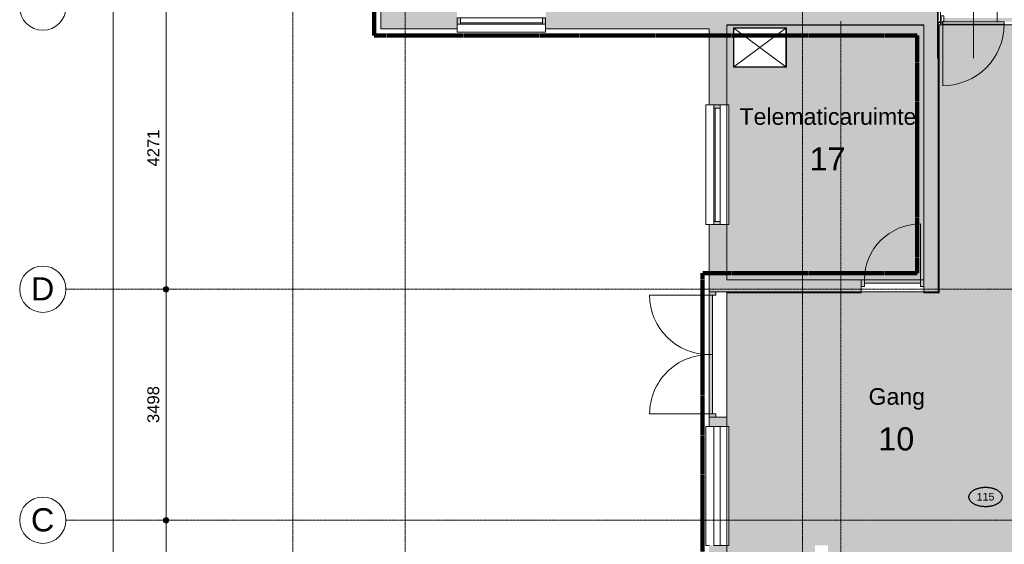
# Model space of a CAD drawing. Header units: millimetres. Extents: x 1989 to 88729, y 4659 to 113498.
# Tile 3 of 107: x 13596 to 28503, y 51269 to 59212. Entities that reach past the tile are written whole.
import ezdxf

# ---------------------------------------------------------------- set-up
doc = ezdxf.new("R2010")
doc.units = ezdxf.units.MM
for name, pattern in [('Afbreeklijn', [9, 5, -2, 0, -2]), ('ARC Grid Line', [22.225, 12.7, -3.175, 3.175, -3.175]), ('ARC Section Line', [17, 10, -3, 0, -1, 0, -3])]:
    doc.linetypes.add(name, pattern=pattern)
for name, color, linetype, lineweight in [('A--A2__Ruwbouw', 8, 'Continuous', 9), ('A--AR9__AlgVoorz', 1, 'Continuous', 9), ('A--L$01A__Algemeen', 7, 'Continuous', 9), ('A--L$07A__Stramien', 1, 'Continuous', 13), ('A--L21__Buitenwanden', 3, 'Continuous', 9), ('A--L22__Binnenwanden', 2, 'Continuous', 9), ('A--L23__Vloeren', 3, 'Continuous', 9), ('A--L34__BalustradesLeuningen', 1, 'Continuous', 9), ('A--L3__Afbouw', 2, 'Continuous', 9), ('A--LD21__DetailPenFijnHidden', 1, 'Continuous', 9), ('A--LD30__DetailPenMiddel', 3, 'Continuous', 9), ('A--LR9__AlgVoorz', 7, 'Continuous', 9), ('A--M$01A__Algemeen', 1, 'Continuous', 13), ('A--M$01A__Algemeen-100', 1, 'Continuous', 13), ('A--T$01A__Algemeen', 1, 'Continuous', 9), ('A--T$07A__Stramien', 1, 'Continuous', 13), ('A--TR9__AlgVoorz', 1, 'Continuous', 13), ('ALN_L73_11_Apparaten', 252, 'Continuous', 15), ('ALN_T73_Apparaten Text', 20, 'Continuous', 15), ('Ruimte - Text', 10, 'Continuous', 25)]:
    doc.layers.add(name, color=color, linetype=linetype, lineweight=lineweight)
doc.styles.add('Arial_1', font='arial.ttf', dxfattribs={"height": 115.2})
doc.styles.add('Arial_5', font='arial.ttf', dxfattribs={"height": 350})
doc.styles.add('Arial_6', font='arial.ttf', dxfattribs={"height": 250})
doc.styles.add('Arial_7', font='arial.ttf', dxfattribs={"height": 180})
doc.dimstyles.new('00_ARC_dimension_1_8mm', dxfattribs={"dimscale": 304.8, "dimtxt": 183.646692, "dimasz": 1.049869, "dimexe": 0.426509, "dimexo": 0.0625, "dimgap": 0.164042, "dimtad": 1, "dimdec": 0, "dimzin": 0, "dimdsep": 46, "dimtxsty": 'Arial_7', "dimblk1": 'DOTSMALL', "dimblk2": 'DOTSMALL', "dimsah": 1, "dimcen": 0.09, "dimdle": 0.426509, "dimadec": 3, "dimazin": 0, "dimtfac": 1, "dimtdec": 4, "dimtix": 1, "dimtmove": 0, "dimatfit": 3, "dimfxl": 0.426509, "dimfxlon": 1, "dimtvp": 1, "dimtolj": 1, "dimtzin": 0, "dimarcsym": 2})

# ---------------------------------------------------------------- blocks, each defined once
blk = doc.blocks.new('31_DO_WB_vo deur dubbel - vo-1920199-DO-Begane grond - Nieuwe situatie Kitchen equipment')
at = {"layer": 'A--L3__Afbouw'}
h = blk.add_hatch(color=9, dxfattribs=at)
h.paths.add_polyline_path([(-1315, 35), (-1265, 35), (-1265, 135), (-1315, 135), (-1315, 44)])
h.paths.add_polyline_path([(535, 135), (535, 35), (585, 35), (585, 135)])
for points in [[(-1265, 85), (-365, 85), (-365, 135), (-1265, 135)], [(-365, 85), (535, 85), (535, 135), (-365, 135)]]:
    blk.add_hatch(color=9, dxfattribs=at).paths.add_polyline_path(points)
at = {"layer": 'A--L$01A__Algemeen'}
for p, q in [((-1265, 135), (-1265, 1035)), ((535, 135), (535, 1035))]:
    blk.add_line(p, q, dxfattribs=at)
for centre, start, end in [((-1265, 135), 360, 90), ((535, 135), 90, 180)]:
    blk.add_arc(centre, 900, start, end, dxfattribs=at)
at = {"layer": 'A--L3__Afbouw'}
for p, q in [((-1265, 135), (-1315, 135)), ((-1315, 135), (-1315, 35)), ((-1315, 35), (-1265, 35)), ((-365, 135), (-1265, 135)), ((-1265, 135), (-1265, 85)), ((-1265, 35), (-1265, 135)), ((-1265, 85), (-365, 85)), ((-365, 85), (-365, 135)), ((535, 135), (-365, 135)), ((-365, 135), (-365, 85)), ((-365, 85), (535, 85)), ((535, 85), (535, 135)), ((585, 135), (535, 135)), ((535, 135), (535, 35)), ((535, 35), (585, 35)), ((585, 35), (585, 135))]:
    blk.add_line(p, q, dxfattribs=at)
blk = doc.blocks.new('31_WI_WB_fixed glass - Ontwerpraam-2070651-DO-Begane grond - Nieuwe situatie Kitchen equipment')
at = {"layer": 'A--L3__Afbouw'}
for p, q in [((-900, 35), (-900, 165)), ((-900, 165), (900, 165)), ((900, 165), (900, 35)), ((-900, 35), (900, 35)), ((-900, -65), (-900, 35)), ((900, 35), (900, -65)), ((900, -65), (-900, -65)), ((-900, -179), (-900, -135)), ((900, -135), (900, -179)), ((-900, -179), (-900, -183)), ((-900, -183), (900, -183)), ((900, -183), (900, -179))]:
    blk.add_line(p, q, dxfattribs=at)
blk = doc.blocks.new('32_DO_WB_vo deur enkel2 - vo 2-2338776-DO-Begane grond - Nieuwe situatie Kitchen equipment')
at = {"layer": 'A--L3__Afbouw'}
h = blk.add_hatch(color=9, dxfattribs=at)
h.paths.add_polyline_path([(-304, -10), (-304, 90), (-354, 90), (-354, -10)])
h.paths.add_polyline_path([(544, -10), (594, -10), (594, 90), (544, 90), (544, 40)])
blk.add_hatch(color=9, dxfattribs=at).paths.add_polyline_path([(544, 40), (544, 90), (-304, 90), (-304, 40)])
at = {"layer": 'A--L$01A__Algemeen'}
blk.add_line((544, 90), (544, 938), dxfattribs=at)
blk.add_arc((544, 90), 848, 90, 180, dxfattribs=at)
at = {"layer": 'A--L3__Afbouw'}
for p, q in [((-304, 90), (-354, 90)), ((-354, 90), (-354, -10)), ((544, 90), (-304, 90)), ((-304, 90), (-304, 40)), ((-304, -10), (-304, 90)), ((-304, 40), (544, 40)), ((544, 40), (544, 90)), ((594, 90), (544, 90)), ((544, 90), (544, -10)), ((594, -10), (594, 90)), ((-354, -10), (-304, -10)), ((544, -10), (594, -10))]:
    blk.add_line(p, q, dxfattribs=at)
blk = doc.blocks.new('31_WI_WB_fixed glass - Ontwerpraam-2070376-DO-Begane grond - Nieuwe situatie Kitchen equipment')
at = {"layer": 'A--L3__Afbouw'}
h = blk.add_hatch(color=9, dxfattribs=at)
h.paths.add_polyline_path([(-670, 65), (-670, -35), (-620, -35), (-620, 65)])
h.paths.add_polyline_path([(670, 65), (620, 65), (620, -35), (670, -35), (670, 44)])
blk.add_hatch(color=9, dxfattribs=at).paths.add_polyline_path([(620, 65), (-620, 65), (-620, 44), (620, 44)])
for p, q in [((670, 183), (-670, 183)), ((-670, 183), (-670, 179)), ((-670, 135), (-670, 179)), ((670, 179), (670, 183)), ((670, 179), (670, 135)), ((-620, 65), (-670, 65)), ((-670, 65), (-670, -35)), ((-620, -35), (-620, 65)), ((620, 65), (-620, 65)), ((-620, 65), (-620, 44)), ((-620, 44), (620, 44)), ((620, 65), (620, -35)), ((670, 65), (620, 65)), ((620, 44), (620, 65)), ((670, -35), (670, 65)), ((-670, -35), (-620, -35)), ((-670, -165), (-670, -135)), ((-620, -35), (620, -35)), ((620, -35), (670, -35)), ((670, -135), (670, -165)), ((670, -165), (-670, -165))]:
    blk.add_line(p, q, dxfattribs=at)
blk = doc.blocks.new('31_WI_WB_fixed glass - Ontwerpraam-2070441-DO-Begane grond - Nieuwe situatie Kitchen equipment')
at = {"layer": 'A--L3__Afbouw'}
h = blk.add_hatch(color=9, dxfattribs=at)
h.paths.add_polyline_path([(-908, 41), (-908, -35), (-858, -30), (-858, 65), (-908, 65), (-908, 44)])
h.paths.add_polyline_path([(858, 44), (858, -35), (908, -30), (908, 65), (858, 65)])
blk.add_hatch(color=9, dxfattribs=at).paths.add_polyline_path([(-858, 44), (858, 44), (858, 65), (-858, 65)])
for p, q in [((908, 183), (-908, 183)), ((-908, 183), (-908, 179)), ((-908, 135), (-908, 179)), ((908, 179), (908, 183)), ((908, 179), (908, 135)), ((-858, 65), (-908, 65)), ((-908, 65), (-908, -35)), ((-858, -35), (-858, 65)), ((858, 65), (-858, 65)), ((-858, 65), (-858, 44)), ((-858, 44), (858, 44)), ((858, 65), (858, -35)), ((908, 65), (858, 65)), ((858, 44), (858, 65)), ((908, -35), (908, 65)), ((-908, -35), (-858, -35)), ((-908, -165), (-908, -135)), ((-858, -35), (858, -35)), ((858, -35), (908, -35)), ((908, -135), (908, -165)), ((908, -165), (-908, -165))]:
    blk.add_line(p, q, dxfattribs=at)
blk = doc.blocks.new('33_GM_FB_Hatch - maatwerk-2234270-DO-Begane grond - Nieuwe situatie Kitchen equipment')
at = {"layer": 'A--LD21__DetailPenFijnHidden'}
for p, q in [((-298, 398), (-298, -398)), ((298, 398), (-298, 398)), ((-296, 396), (-296, -396)), ((-296, 396), (296, 396)), ((-296, -396), (-296, 396)), ((-296, 396), (296, 396)), ((-294, 394), (294, -394)), ((-290, 390), (-294, 394)), ((-294, 394), (-294, -394)), ((294, 394), (-294, 394)), ((-294, -394), (292, 392)), ((294, 394), (290, 390)), ((294, -394), (294, 394)), ((296, -396), (296, 396)), ((296, 396), (296, -396)), ((298, -398), (298, 398)), ((-298, -398), (298, -398)), ((-296, -396), (296, -396)), ((296, -396), (-296, -396)), ((-290, -390), (-294, -394)), ((-294, -394), (294, -394)), ((290, -390), (294, -394))]:
    blk.add_line(p, q, dxfattribs=at)
for points, knots in [([(-288, 388), (-288, 388), (-288, 388), (-289, 389), (-289, 389), (-289, 389), (-289, 389), (-290, 390), (-290, 390), (-290, 390), (-290, 390), (-290, 390)], [0, 0, 0, 0, 0.166667, 0.25, 0.333333, 0.416667, 0.5, 0.583333, 0.666667, 0.833333, 1, 1, 1, 1]), ([(290, 390), (290, 390), (290, 390), (290, 390), (290, 390), (289, 389), (289, 389), (289, 389), (289, 389), (288, 388), (288, 388), (288, 388)], [-1, -1, -1, -1, -0.833333, -0.666667, -0.583333, -0.5, -0.416667, -0.333333, -0.25, -0.166667, 0, 0, 0, 0]), ([(-288, -388), (-288, -388), (-288, -388), (-289, -389), (-289, -389), (-289, -389), (-289, -389), (-290, -390), (-290, -390), (-290, -390), (-290, -390), (-290, -390)], [0, 0, 0, 0, 0.166667, 0.25, 0.333333, 0.416667, 0.5, 0.583333, 0.666667, 0.833333, 1, 1, 1, 1]), ([(288, -388), (288, -388), (288, -388), (289, -389), (289, -389), (289, -389), (289, -389), (290, -390), (290, -390), (290, -390), (290, -390), (290, -390)], [0, 0, 0, 0, 0.166667, 0.25, 0.333333, 0.416667, 0.5, 0.583333, 0.666667, 0.833333, 1, 1, 1, 1])]:
    blk.add_open_spline(points, degree=3, knots=knots, dxfattribs=at)
blk = doc.blocks.new('Railing - Railing-2437554-DO-Begane grond - Nieuwe situatie Kitchen equipment')
at = {"layer": 'A--L34__BalustradesLeuningen'}
for p, q in [((32459, 53121), (32459, 49717)), ((32471, 53121), (32459, 53121)), ((32471, 53121), (32474, 53121)), ((32459, 49717), (31399, 49717)), ((31399, 49717), (31399, 49705)), ((31399, 49702), (31399, 49705))]:
    blk.add_line(p, q, dxfattribs=at)
blk.add_open_spline([(32459, 49717), (32459, 49717), (32459, 49717), (32460, 49717), (32461, 49716), (32462, 49715), (32462, 49714), (32463, 49714), (32464, 49713), (32465, 49712), (32466, 49711), (32467, 49710), (32469, 49708), (32470, 49707), (32471, 49705)], degree=3, knots=[0, 0, 0, 0, 0.166667, 0.25, 0.333333, 0.416667, 0.458333, 0.5, 0.583333, 0.666667, 0.708333, 0.75, 0.833333, 1, 1, 1, 1], dxfattribs=at)
blk = doc.blocks.new('Railing - Railing-2437930-DO-Begane grond - Nieuwe situatie Kitchen equipment')
at = {"layer": 'A--L34__BalustradesLeuningen'}
for p, q in [((27274, 55091), (27274, 55088)), ((27274, 55088), (27274, 55091)), ((27274, 55088), (27274, 55076)), ((27274, 55088), (27274, 55076)), ((27274, 55076), (29306, 55076)), ((29306, 55091), (29306, 55088)), ((29306, 55088), (29306, 55091)), ((29306, 55076), (29306, 55088)), ((29306, 55076), (29306, 55088))]:
    blk.add_line(p, q, dxfattribs=at)
blk = doc.blocks.new('Railing - Railing-2438013-DO-Begane grond - Nieuwe situatie Kitchen equipment')
at = {"layer": 'A--L34__BalustradesLeuningen'}
for p, q in [((30474, 59131), (30474, 58631)), ((30489, 55076), (30489, 59131)), ((30254, 55088), (30254, 55091)), ((30254, 55088), (30254, 55076)), ((30254, 55077), (30254, 55076)), ((30254, 55076), (30489, 55076))]:
    blk.add_line(p, q, dxfattribs=at)
blk.add_open_spline([(30489, 55076), (30489, 55076), (30489, 55077), (30488, 55077), (30488, 55078), (30487, 55079), (30486, 55079), (30486, 55080), (30485, 55081), (30484, 55082), (30483, 55083), (30482, 55084), (30480, 55086), (30478, 55087), (30477, 55088)], degree=3, knots=[0, 0, 0, 0, 0.166667, 0.25, 0.333333, 0.416667, 0.458333, 0.5, 0.583333, 0.666667, 0.708333, 0.75, 0.833333, 1, 1, 1, 1], dxfattribs=at)
blk = doc.blocks.new('N_frame_border_rebate_single_brickmold_2sided - jamb_border-2542699-DO-Begane grond - Nieuwe situatie Kitchen equipment')
at = {"layer": 'A--L$01A__Algemeen', "lineweight": 15}
for p, q in [((0, 0), (-33, 0)), ((-33, 0), (-33, -52)), ((0, -15), (0, 0)), ((-33, -52), (-50, -52)), ((-50, -52), (-50, -140)), ((-50, -140), (0, -140)), ((-10, -125), (-10, -15)), ((-10, -15), (0, -15)), ((0, -125), (-10, -125)), ((0, -140), (0, -125))]:
    blk.add_line(p, q, dxfattribs=at)
blk = doc.blocks.new('N_door_leaf_single_generic - N_door_leaf_single_generic-2661249-DO-Begane grond - Nieuwe situatie Kitchen equipment')
at = {"layer": 'A--L3__Afbouw', "lineweight": 15}
for p, q in [((-465, 40), (-465, 0)), ((465, 40), (-465, 40)), ((-465, 0), (465, 0)), ((465, 0), (465, 40))]:
    blk.add_line(p, q, dxfattribs=at)
blk = doc.blocks.new('N_operation - N_operation-2661259-DO-Begane grond - Nieuwe situatie Kitchen equipment')
at = {"layer": 'A--L$01A__Algemeen'}
blk.add_line((465, 20), (465, 950), dxfattribs=at)
blk.add_arc((465, 20), 930, 90, 180, dxfattribs=at)
blk = doc.blocks.new('Generaal Spoorkazerne Ermelo DVOK-09 opgeschoond_dwg_POSITIENUMMER-2706821-DO-Begane grond - Nieuwe situatie Kitchen equipment')
at = {"layer": 'Ruimte - Text', "color": 4, "flags": 128}
blk.add_lwpolyline([(-5.03, 0), (-5.03, 0.11), (-5.02, 0.2), (-5, 0.34), (-4.97, 0.48), (-4.93, 0.6), (-4.86, 0.76), (-4.78, 0.92), (-4.69, 1.07), (-4.6, 1.2), (-4.54, 1.27), (-4.48, 1.34), (-4.43, 1.4), (-4.35, 1.49), (-4.26, 1.57), (-4.18, 1.64), (-4.07, 1.73), (-3.91, 1.86), (-3.77, 1.95), (-3.62, 2.05), (-3.49, 2.12), (-3.31, 2.22), (-3.18, 2.29), (-3.02, 2.36), (-2.86, 2.43), (-2.72, 2.48), (-2.53, 2.55), (-2.36, 2.61), (-2.17, 2.66), (-2, 2.71), (-1.73, 2.77), (-1.53, 2.81), (-1.37, 2.84), (-1.13, 2.88), (-0.93, 2.9), (-0.73, 2.92), (-0.52, 2.93), (-0.28, 2.95), (-0.09, 2.95), (0.17, 2.95), (0.35, 2.94), (0.58, 2.93), (0.78, 2.91), (1, 2.89), (1.15, 2.87), (1.32, 2.85), (1.47, 2.82), (1.68, 2.78), (1.88, 2.74), (2.01, 2.7), (2.16, 2.67), (2.37, 2.6), (2.54, 2.55), (2.65, 2.51), (2.78, 2.46), (2.91, 2.41), (3.05, 2.34), (3.21, 2.27), (3.32, 2.22), (3.46, 2.14), (3.61, 2.06), (3.73, 1.98), (3.85, 1.9), (4, 1.79), (4.11, 1.7), (4.21, 1.62), (4.33, 1.5), (4.43, 1.4), (4.53, 1.29), (4.62, 1.17), (4.69, 1.06), (4.77, 0.94), (4.83, 0.83), (4.89, 0.7), (4.93, 0.6), (4.97, 0.47), (4.99, 0.38), (5.02, 0.23), (5.03, 0.13), (5.03, 0.07), (5.03, 0.04), (5.03, -0.07), (5.02, -0.18), (5.02, -0.17), (5.01, -0.3), (4.96, -0.48), (4.92, -0.62), (4.88, -0.73), (4.79, -0.9), (4.74, -0.99), (4.69, -1.08), (4.62, -1.17), (4.52, -1.29), (4.44, -1.39), (4.37, -1.46), (4.28, -1.55), (4.2, -1.63), (4.05, -1.75), (3.95, -1.83), (3.83, -1.91), (3.65, -2.03), (3.52, -2.11), (3.37, -2.19), (3.23, -2.26), (3.12, -2.32), (2.93, -2.4), (2.81, -2.45), (2.67, -2.5), (2.5, -2.56), (2.26, -2.63), (2.12, -2.68), (1.9, -2.73), (1.71, -2.78), (1.55, -2.81), (1.41, -2.83), (1.28, -2.85), (1.11, -2.88), (0.84, -2.91), (0.68, -2.92), (0.46, -2.94), (0.29, -2.95), (0.1, -2.95), (-0.12, -2.95), (-0.33, -2.94), (-0.56, -2.93), (-0.83, -2.91), (-1.09, -2.88), (-1.3, -2.85), (-1.58, -2.8), (-1.83, -2.75), (-2.05, -2.69), (-2.13, -2.67), (-2.15, -2.67), (-2.41, -2.59), (-2.61, -2.52), (-2.79, -2.45), (-2.94, -2.39), (-3.08, -2.33), (-3.25, -2.25), (-3.37, -2.19), (-3.5, -2.12), (-3.64, -2.04), (-3.76, -1.96), (-3.89, -1.87), (-3.97, -1.81), (-4.08, -1.73), (-4.15, -1.67), (-4.32, -1.51), (-4.48, -1.35), (-4.55, -1.26), (-4.64, -1.14), (-4.73, -1), (-4.79, -0.9), (-4.86, -0.77), (-4.91, -0.65), (-4.94, -0.55), (-4.97, -0.44), (-5.01, -0.28), (-5.02, -0.19), (-5.03, -0.07)], close=True, dxfattribs=at)
blk = doc.blocks.new('Generaal Spoorkazerne Ermelo DVOK-09 opgeschoond_dwg-2706790-DO-Begane grond - Nieuwe situatie Kitchen equipment')
at = {"xscale": 50, "yscale": 50, "zscale": 50}
blk.add_blockref('Generaal Spoorkazerne Ermelo DVOK-09 opgeschoond_dwg_POSITIENUMMER-2706821-DO-Begane grond - Nieuwe situatie Kitchen equipment', (31190, 51985), dxfattribs=at)
at = {"layer": 'ALN_T73_Apparaten Text', "color": 1, "insert": (31190, 52047), "char_height": 115.2, "width": 321.57, "attachment_point": 2, "line_spacing_factor": 0.941778, "style": 'Arial_1'}
blk.add_mtext('115', dxfattribs=at)
blk = doc.blocks.new('Grid - 3_5mm-18301-DO-Begane grond - Nieuwe situatie Kitchen equipment')
at = {"layer": 'A--T$07A__Stramien'}
blk.add_circle((0, 0), 3.5, dxfattribs=at)
blk = doc.blocks.new('DIMBLOCK2-DO-Begane grond - Nieuwe situatie Kitchen equipment')
at = {"layer": 'A--M$01A__Algemeen-100'}
h = blk.add_hatch(color=256, dxfattribs=at)
edge = h.paths.add_edge_path()
edge.add_arc((15812, 51633), 40, 0, 360)
h = blk.add_hatch(color=256, dxfattribs=at)
edge = h.paths.add_edge_path()
edge.add_arc((15812, 48135), 40, 0, 360)
for p, q in [((15812, 51633), (15682, 51633)), ((15812, 48135), (15812, 51633)), ((15812, 51633), (15942, 51633)), ((15812, 48135), (15682, 48135)), ((15812, 48135), (15942, 48135))]:
    blk.add_line(p, q, dxfattribs=at)
for centre in [(15812, 51633), (15812, 48135)]:
    blk.add_circle(centre, 40, dxfattribs=at)
at = {"layer": 'A--M$01A__Algemeen-100', "color": 0, "insert": (15528, 49607), "char_height": 180, "width": 664.52, "attachment_point": 1, "rotation": 90, "line_spacing_factor": 0.941778, "style": 'Arial_7'}
blk.add_mtext('3498', dxfattribs=at)
blk = doc.blocks.new('_DotSmall')
at = {"color": 0, "linetype": 'ByBlock', "const_width": 0.5}
blk.add_lwpolyline([(-0.0625, 0, 1), (0.0625, 0, 1)], format="xyb", close=True, dxfattribs=at)
blk = doc.blocks.new('DIMBLOCK3-DO-Begane grond - Nieuwe situatie Kitchen equipment')
at = {"layer": 'A--M$01A__Algemeen-100'}
h = blk.add_hatch(color=256, dxfattribs=at)
edge = h.paths.add_edge_path()
edge.add_arc((15812, 55130), 40, 0, 360)
h = blk.add_hatch(color=256, dxfattribs=at)
edge = h.paths.add_edge_path()
edge.add_arc((15812, 51633), 40, 0, 360)
for p, q in [((15812, 55130), (15682, 55130)), ((15812, 51633), (15812, 55130)), ((15812, 55130), (15942, 55130)), ((15812, 51633), (15682, 51633)), ((15812, 51633), (15942, 51633))]:
    blk.add_line(p, q, dxfattribs=at)
for centre in [(15812, 55130), (15812, 51633)]:
    blk.add_circle(centre, 40, dxfattribs=at)
at = {"layer": 'A--M$01A__Algemeen-100', "color": 0, "insert": (15528, 53105), "char_height": 180, "width": 664.52, "attachment_point": 1, "rotation": 90, "line_spacing_factor": 0.941778, "style": 'Arial_7'}
blk.add_mtext('3498', dxfattribs=at)
blk = doc.blocks.new('DIMBLOCK4-DO-Begane grond - Nieuwe situatie Kitchen equipment')
at = {"layer": 'A--M$01A__Algemeen-100'}
h = blk.add_hatch(color=256, dxfattribs=at)
edge = h.paths.add_edge_path()
edge.add_arc((15812, 59401), 40, 0, 360)
h = blk.add_hatch(color=256, dxfattribs=at)
edge = h.paths.add_edge_path()
edge.add_arc((15812, 55130), 40, 0, 360)
for p, q in [((15812, 59401), (15682, 59401)), ((15812, 55130), (15812, 59401)), ((15812, 59401), (15942, 59401)), ((15812, 55130), (15682, 55130)), ((15812, 55130), (15942, 55130))]:
    blk.add_line(p, q, dxfattribs=at)
for centre in [(15812, 59401), (15812, 55130)]:
    blk.add_circle(centre, 40, dxfattribs=at)
at = {"layer": 'A--M$01A__Algemeen-100', "color": 0, "insert": (15528, 56989), "char_height": 180, "width": 664.52, "attachment_point": 1, "rotation": 90, "line_spacing_factor": 0.941778, "style": 'Arial_7'}
blk.add_mtext('4271', dxfattribs=at)
blk = doc.blocks.new('DIMBLOCK9-DO-Begane grond - Nieuwe situatie Kitchen equipment')
at = {"layer": 'A--M$01A__Algemeen-100'}
h = blk.add_hatch(color=256, dxfattribs=at)
edge = h.paths.add_edge_path()
edge.add_arc((15012, 81851), 40, 0, 360)
h = blk.add_hatch(color=256, dxfattribs=at)
edge = h.paths.add_edge_path()
edge.add_arc((15012, 44060), 40, 0, 360)
for p, q in [((15012, 81851), (14882, 81851)), ((15012, 43930), (15012, 81981)), ((15012, 81851), (15142, 81851)), ((15012, 44060), (14882, 44060)), ((15012, 44060), (15142, 44060))]:
    blk.add_line(p, q, dxfattribs=at)
for centre in [(15012, 81851), (15012, 44060)]:
    blk.add_circle(centre, 40, dxfattribs=at)
at = {"layer": 'A--M$01A__Algemeen-100', "color": 0, "insert": (14728, 62610), "char_height": 180, "width": 830.65, "attachment_point": 1, "rotation": 90, "line_spacing_factor": 0.941778, "style": 'Arial_7'}
blk.add_mtext('37791', dxfattribs=at)

msp = doc.modelspace()

# ---------------------------------------------------------------- hatches: boundary and pattern name
at = {"layer": 'A--A2__Ruwbouw'}
h = msp.add_hatch(color=9, dxfattribs=at)
h.paths.add_polyline_path([(21559.1, 59071.4), (24093.1, 59071.4), (24093.1, 59341.4), (21559.1, 59341.4), (21559.1, 59141.4)])
h.paths.add_polyline_path([(19061.1, 59071.4), (20219.1, 59071.4), (20219.1, 59341.4), (19481.1, 59341.4), (19481.1, 59332.4), (19381.1, 59332.4), (19381.1, 59341.4), (19061.1, 59341.4), (19061.1, 59168.4)])
for points in [[(24859.5, 59131.4), (27493.1, 59131.4), (27493.1, 59341.4), (24093.1, 59341.4), (24093.1, 59131.4), (24626, 59131.4)], [(27493.1, 55091.4), (27503.1, 55091.4), (27503.1, 58631.4), (27493.1, 58631.4), (27493.1, 59131.4), (27283.1, 59131.4), (27283.1, 55091.4)], [(25636, 55091.4), (26335.1, 55091.4), (26335.1, 55271.4), (24303.1, 55271.4), (24303.1, 55091.4), (24392.5, 55091.4)]]:
    msp.add_hatch(color=9, dxfattribs=at).paths.add_polyline_path(points)
h = msp.add_hatch(dxfattribs=at)
h.set_pattern_fill('FP_5', color=256, angle=45, style=0, pattern_type=2)
h.set_pattern_definition([(45, (-2971.13, 0), (-84.85281, 84.85281), [])])
h.paths.add_polyline_path([(29470.6, 59131.4), (29493.1, 59131.4), (29493.1, 59341.4), (29470.6, 59341.4), (29470.6, 59145.4)])
h.paths.add_polyline_path([(27506.2, 59131.4), (27535.6, 59131.4), (27535.6, 59341.4), (27503.1, 59341.4), (27503.1, 59131.4)])
h = msp.add_hatch(color=9, dxfattribs=at)
h.paths.add_polyline_path([(24198.1, 44261.4), (24303.1, 44261.4), (24303.1, 48631.7), (24033.1, 48631.7), (24033.1, 44261.4)])
h.paths.add_polyline_path([(24303.1, 49449.4), (24303.1, 49835.5), (24033.1, 49835.5), (24033.1, 49449.4), (24203.1, 49449.4)])
h.paths.add_polyline_path([(24133.1, 50653.2), (24303.1, 50653.2), (24303.1, 51250.8), (24033.1, 51250.8), (24033.1, 50653.2), (24127, 50653.2)])
h.paths.add_polyline_path([(24127, 53050.8), (24303.1, 53050.8), (24303.1, 53191.4), (24033.1, 53191.4), (24033.1, 53050.8), (24124.3, 53050.8)])
h.paths.add_polyline_path([(24198.1, 55091.4), (24303.1, 55091.4), (24303.1, 56108.4), (24033.1, 56108.4), (24033.1, 55091.4)])
h.paths.add_polyline_path([(24198.1, 57923.9), (24303.1, 57923.9), (24303.1, 59131.4), (24093.1, 59131.4), (24093.1, 59071.4), (24033.1, 59071.4), (24033.1, 57923.9), (24103.1, 57923.9)])
at = {"layer": 'A--AR9__AlgVoorz'}
h = msp.add_hatch(color=7, dxfattribs=at)
h.paths.add_polyline_path([(27535.6, 59131.4), (27545.6, 59146.4), (27545.6, 59236.4), (27535.6, 59236.4), (27535.6, 59145.4)])
h.paths.add_polyline_path([(24303.1, 49702.4), (26051, 49702.4), (26064.1, 49712.4), (26071.8, 49702.4), (28427.9, 49708.6), (28427.9, 49717.4), (29488.1, 49717.4), (29494.1, 53121.4), (29503.1, 53121.4), (29503.1, 53185.4), (29478.1, 53185.4), (29463.1, 53175.4), (29463.1, 53225.4), (29503.1, 53225.4), (29503.1, 55060.4), (29463.1, 55060.4), (29463.1, 55110.4), (29478.1, 55100.4), (29503.1, 55100.4), (29503.1, 59131.4), (29437.6, 59131.4), (29435.6, 59183.4), (29420.6, 59183.4), (29420.6, 59236.4), (27585.6, 59236.4), (27585.6, 59183.4), (27568.6, 59183.4), (27568.6, 59131.4), (27518.1, 59131.4), (27512.1, 55076.9), (27283.1, 55082.4), (27283.1, 55091.4), (24303.1, 55091.4), (24303.1, 53050.8), (24333.1, 53050.8), (24333.1, 51250.8), (24303.1, 51250.8), (24303.1, 50653.2), (24333.1, 50653.2), (24333.1, 49835.5), (24303.1, 49835.5), (24303.1, 49811.6)])
h.paths.add_polyline_path([(25636, 51054.1), (25636, 51254.1), (25836, 51254.1), (25836, 51054.1), (25793.5, 51054.1)])
h.paths.add_polyline_path([(29470.6, 59131.4), (29470.6, 59236.4), (29460.6, 59236.4), (29461.3, 59145.4)])
h.paths.add_polyline_path([(29062.5, 59141.4), (28505.6, 59145.4), (28505.6, 59181.4), (29435.6, 59177.1), (29435.6, 59141.4)])
h.paths.add_polyline_path([(28128.5, 59141.4), (27570.6, 59146.4), (27570.6, 59181.4), (28500.6, 59181.4), (28500.6, 59141.4), (28392.6, 59141.4)])
h = msp.add_hatch(color=7, dxfattribs=at)
h.paths.add_polyline_path([(26260.5, 55271.4), (27283.1, 55271.4), (27283.1, 59131.4), (24303.1, 59129.4), (24303.1, 57923.9), (24333.1, 57923.9), (24329.1, 56108.4), (24303.1, 56108.4), (24303.1, 55271.4), (24392.5, 55271.4)])
h.paths.add_polyline_path([(25203.1, 58490.4), (24403.1, 58490.4), (24403.1, 59090.4), (25203.1, 59089.1), (25203.1, 58625.3)])

# ---------------------------------------------------------------- linework, layer by layer
at = {"layer": 'A--L$01A__Algemeen', "linetype": 'ARC Section Line', "lineweight": 13}
msp.add_line((26030.1, 42579.2), (26030.1, 59190.6), dxfattribs=at)
at = {"layer": 'A--L$07A__Stramien', "linetype": 'ARC Grid Line'}
for p, q in [((17733.1, 95686.5), (17733.1, 39676.1)), ((19431.1, 95686.5), (19431.1, 39676.1)), ((25446.1, 95686.5), (25446.1, 39676.1)), ((59451.8, 55130.4), (14295.8, 55130.4)), ((59451.8, 51632.9), (14295.8, 51632.9))]:
    msp.add_line(p, q, dxfattribs=at)
at = {"layer": 'A--L21__Buitenwanden', "lineweight": 15}
for p, q in [((19061.1, 60011.4), (19061.1, 59071.4)), ((19061.1, 59071.4), (20219.1, 59071.4)), ((20219.1, 59071.4), (20219.1, 59141.4)), ((21559.1, 59141.4), (21559.1, 59071.4)), ((21559.1, 59071.4), (24033.1, 59071.4)), ((24033.1, 59071.4), (24033.1, 57923.9)), ((24303.1, 57923.9), (24303.1, 59131.4)), ((24033.1, 57923.9), (24103.1, 57923.9)), ((24203.1, 57923.9), (24303.1, 57923.9)), ((24103.1, 56108.4), (24033.1, 56108.4)), ((24033.1, 56108.4), (24033.1, 55091.4)), ((24303.1, 56108.4), (24203.1, 56108.4)), ((24303.1, 55271.4), (24303.1, 56108.4)), ((24033.1, 55091.4), (24303.1, 55091.4)), ((24303.1, 53191.4), (24033.1, 53191.4)), ((24033.1, 53191.4), (24033.1, 53050.8)), ((24303.1, 53050.8), (24303.1, 53191.4)), ((24033.1, 53050.8), (24103.1, 53050.8))]:
    msp.add_line(p, q, dxfattribs=at)
at = {"layer": 'A--L21__Buitenwanden'}
msp.add_line((24303.1, 55091.4), (24303.1, 53191.4), dxfattribs=at)
at = {"layer": 'A--L22__Binnenwanden'}
for p, q in [((27493.1, 58631.4), (27493.1, 59341.4)), ((27503.1, 58631.4), (27493.1, 58631.4)), ((27283.1, 55091.4), (26335.1, 55091.4))]:
    msp.add_line(p, q, dxfattribs=at)
at = {"layer": 'A--L22__Binnenwanden', "lineweight": 15}
for p, q in [((27503.1, 59341.4), (27503.1, 55091.4)), ((27535.6, 59131.4), (27535.6, 59341.4)), ((24303.1, 59131.4), (27283.1, 59131.4)), ((27283.1, 59131.4), (27283.1, 55091.4)), ((27503.1, 59131.4), (27535.6, 59131.4)), ((26335.1, 55271.4), (24303.1, 55271.4)), ((26335.1, 55091.4), (26335.1, 55271.4)), ((24303.1, 55091.4), (26335.1, 55091.4)), ((27283.1, 55091.4), (27503.1, 55091.4))]:
    msp.add_line(p, q, dxfattribs=at)
at = {"layer": 'A--L23__Vloeren'}
for p, q in [((28392.6, 59181.4), (28392.6, 59341.4)), ((27283.1, 59129.4), (24303.1, 59129.4)), ((24403.1, 58490.4), (24403.1, 59090.4)), ((24403.1, 59090.4), (25203.1, 59090.4)), ((25203.1, 59090.4), (25203.1, 58490.4)), ((27535.6, 59145.4), (27545, 59145.4)), ((29437.6, 59131.4), (27568.6, 59131.4)), ((25203.1, 58490.4), (24403.1, 58490.4))]:
    msp.add_line(p, q, dxfattribs=at)
at = {"layer": 'A--LD30__DetailPenMiddel', "linetype": 'Afbreeklijn', "lineweight": 100}
for p, q in [((18961.1, 76111.4), (18961.1, 58971.4)), ((27183.1, 58971.4), (18961.1, 58971.4)), ((27183.1, 58971.4), (27183.1, 55371.4)), ((23933.1, 55371.4), (23933.1, 43891.4)), ((27183.1, 55371.4), (23933.1, 55371.4))]:
    msp.add_line(p, q, dxfattribs=at)
at = {"layer": 'A--LR9__AlgVoorz', "flags": 128}
for points in [[(24303.1, 55271.4), (27283.1, 55271.4), (27283.1, 59129.8), (27283.1, 59131.4), (24303.1, 59131.4), (24303.1, 59069.8)], [(29503.1, 49702.4), (29503.1, 53121.4), (29503.1, 55219.4), (29503.1, 59131.4), (27503.1, 59131.4), (27503.1, 55091.4), (24303.1, 55091.4), (24303.1, 49702.4), (27069.8, 49702.4), (27218.1, 49702.4)]]:
    msp.add_lwpolyline(points, close=True, dxfattribs=at)
at = {"layer": 'A--T$01A__Algemeen', "lineweight": 13}
msp.add_line((28035.6, 59691.4), (28035.6, 58631.4), dxfattribs=at)

# ---------------------------------------------------------------- block references
at = {"layer": 'A--L$01A__Algemeen', "rotation": 180}
for name, p in [('N_frame_border_rebate_single_brickmold_2sided - jamb_border-2542699-DO-Begane grond - Nieuwe situatie Kitchen equipment', (27535.6, 59131.4)), ('N_operation - N_operation-2661259-DO-Begane grond - Nieuwe situatie Kitchen equipment', (28035.6, 59161.4))]:
    msp.add_blockref(name, p, dxfattribs=at)
at = {"layer": 'A--L34__BalustradesLeuningen'}
for name in ['Railing - Railing-2438013-DO-Begane grond - Nieuwe situatie Kitchen equipment', 'Railing - Railing-2437930-DO-Begane grond - Nieuwe situatie Kitchen equipment', 'Railing - Railing-2437554-DO-Begane grond - Nieuwe situatie Kitchen equipment']:
    msp.add_blockref(name, (-2971.1, 0), dxfattribs=at)
at = {"layer": 'A--L3__Afbouw'}
for name, p, rotation in [('31_WI_WB_fixed glass - Ontwerpraam-2070376-DO-Begane grond - Nieuwe situatie Kitchen equipment', (20889.1, 59206.4), 180), ('N_door_leaf_single_generic - N_door_leaf_single_generic-2661249-DO-Begane grond - Nieuwe situatie Kitchen equipment', (28035.6, 59181.4), 180), ('31_WI_WB_fixed glass - Ontwerpraam-2070441-DO-Begane grond - Nieuwe situatie Kitchen equipment', (24168.1, 57016.2), 89.9999999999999), ('31_DO_WB_vo deur dubbel - vo-1920199-DO-Begane grond - Nieuwe situatie Kitchen equipment', (24168.1, 54506.6), 89.9999999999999), ('31_WI_WB_fixed glass - Ontwerpraam-2070651-DO-Begane grond - Nieuwe situatie Kitchen equipment', (24168.1, 52150.8), 269.9999999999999)]:
    msp.add_blockref(name, p, dxfattribs=dict(at, rotation=rotation))
msp.add_blockref('32_DO_WB_vo deur enkel2 - vo 2-2338776-DO-Begane grond - Nieuwe situatie Kitchen equipment', (26689.1, 55181.4), dxfattribs=at)
at = {"layer": 'A--LD21__DetailPenFijnHidden', "rotation": 270.0000000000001}
msp.add_blockref('33_GM_FB_Hatch - maatwerk-2234270-DO-Begane grond - Nieuwe situatie Kitchen equipment', (24803.1, 58790.4), dxfattribs=at)
at = {"layer": 'A--T$07A__Stramien', "xscale": 99.99999999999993, "yscale": 99.99999999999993, "zscale": 99.99999999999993, "rotation": 89.99999999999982}
for p in [(13945.8, 59401.4), (13945.8, 55130.4), (13945.8, 51632.9)]:
    msp.add_blockref('Grid - 3_5mm-18301-DO-Begane grond - Nieuwe situatie Kitchen equipment', p, dxfattribs=at)
at = {"layer": 'ALN_L73_11_Apparaten', "color": 150}
msp.add_blockref('Generaal Spoorkazerne Ermelo DVOK-09 opgeschoond_dwg-2706790-DO-Begane grond - Nieuwe situatie Kitchen equipment', (-2971.1, 0), dxfattribs=at)

# ---------------------------------------------------------------- texts
at = {"layer": 'A--T$07A__Stramien', "char_height": 350, "width": 432.911, "attachment_point": 1, "style": 'Arial_5'}
for s, insert in [('D', (13766.4, 55311.6)), ('C', (13766.4, 51814.1))]:
    msp.add_mtext(s, dxfattribs=dict(at, insert=insert))
at = {"layer": 'A--TR9__AlgVoorz', "attachment_point": 1}
for s, insert, char_height, width, style in [('Telematicaruimte', (24493.9, 57870.2), 250, 3238.817, 'Arial_6'), ('17', (25554.3, 57278.5), 350, 673.417, 'Arial_5'), ('Gang', (26448.3, 53631.6), 250, 1026.16, 'Arial_6'), ('10', (26595.7, 53039.9), 350, 673.417, 'Arial_5')]:
    msp.add_mtext(s, dxfattribs=dict(at, insert=insert, char_height=char_height, width=width, style=style))

# ---------------------------------------------------------------- dimensions: what is measured, and where the dimension line sits
at = {"layer": 'A--M$01A__Algemeen'}
for base, p1, p2, override, picture, middle in [((15011.9, 81851.4), (14881.9, 44060.4), (14881.9, 81851.4), {"dimpost": '<>', "dimfxl": 37791}, 'DIMBLOCK9-DO-Begane grond - Nieuwe situatie Kitchen equipment', (14869.9, 62955.9)), ((15811.9, 59401.4), (15681.9, 55130.4), (15681.9, 59401.4), {"dimpost": '<>', "dimfxl": 4271}, 'DIMBLOCK4-DO-Begane grond - Nieuwe situatie Kitchen equipment', (15671.5, 57265.9)), ((15811.8786324, 55130.4443053), (15681.8786324, 51632.9443053), (15681.8786324, 55130.4443053), {"dimpost": '<>', "dimfxl": 3497.5}, 'DIMBLOCK3-DO-Begane grond - Nieuwe situatie Kitchen equipment', (15669.9141025, 53381.6943053)), ((15811.8786324, 51632.9443053), (15681.8786324, 48135.4443053), (15681.8786324, 51632.9443053), {"dimpost": '<>', "dimfxl": 3497.5}, 'DIMBLOCK2-DO-Begane grond - Nieuwe situatie Kitchen equipment', (15669.9141025, 49884.1943053))]:
    dim = msp.add_linear_dim(base=base, p1=p1, p2=p2, angle=90, dimstyle='00_ARC_dimension_1_8mm', override=override, dxfattribs=at)
    dim.commit()
    dim.dimension.update_dxf_attribs({"geometry": picture, "text_midpoint": middle})

doc.saveas('drawing.dxf')
